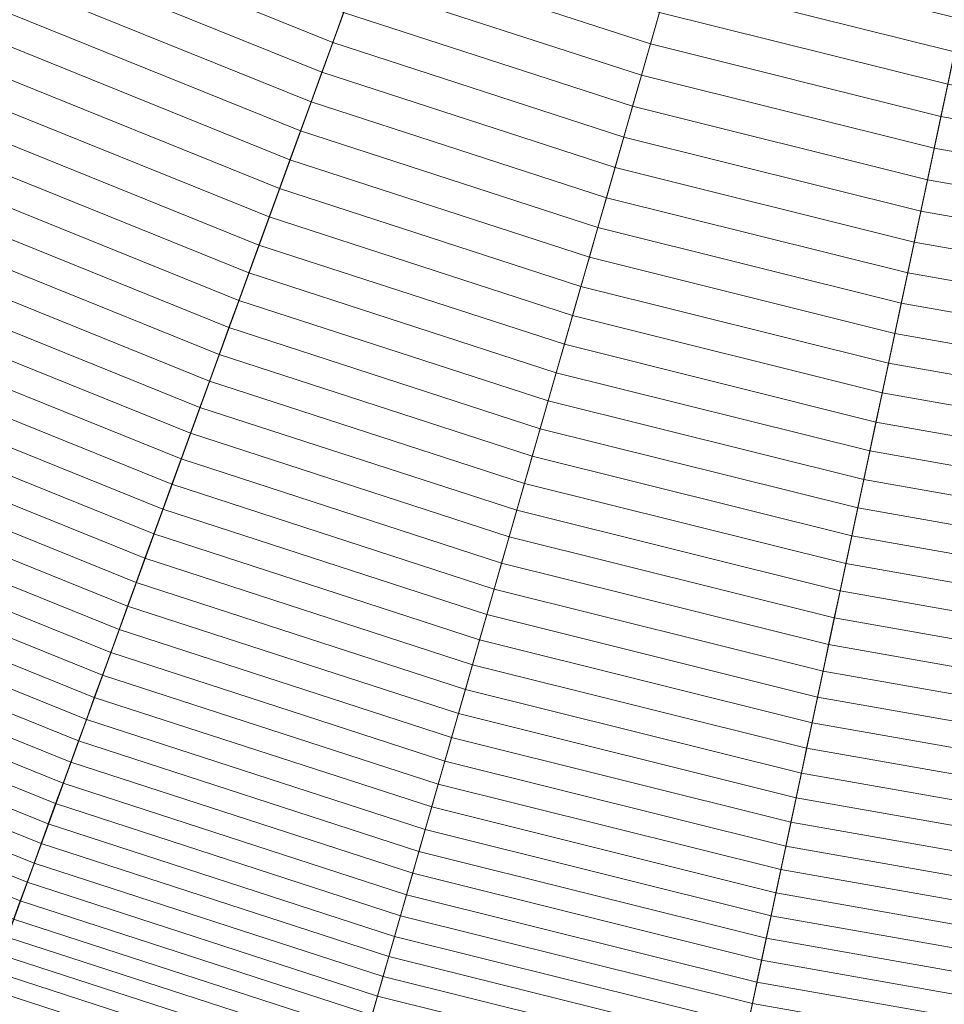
# Model space of a CAD drawing. Header units: centimetres. Extents: x -21.9 to 23.1, y -23 to 22.
# Tile 17 of 191: x -5.8 to -2.6, y -18.5 to -15. Entities that reach past the tile are written whole.
import ezdxf

# ---------------------------------------------------------------- set-up
doc = ezdxf.new("R2010")
doc.units = ezdxf.units.CM
doc.header["$LTSCALE"] = 2.54
doc.layers.add('Lucido design-1', color=7, linetype='Continuous')

# ---------------------------------------------------------------- blocks, each defined once
blk = doc.blocks.new('Gruppo-2-1')
at = {"color": 5, "linetype": 'Continuous', "lineweight": 9}
for points in [[(-5.8451, -8.1704, -940.4271), (-5.2951, -8.6002, -940.4271), (-12.409, -18.3917, -940.4271), (-13.6248, -17.4419, -940.4271)], [(-5.8451, -8.1704, -940.4271), (-5.2951, -8.6002, -940.4271), (-12.409, -18.3917, -940.4271), (-13.6248, -17.4419, -940.4271)], [(-5.2951, -8.6002, -940.4271), (-4.7164, -8.9905, -940.4271), (-11.13, -19.2544, -940.4271), (-12.409, -18.3917, -940.4271)], [(-5.2951, -8.6002, -940.4271), (-4.7164, -8.9905, -940.4271), (-11.13, -19.2544, -940.4271), (-12.409, -18.3917, -940.4271)], [(-4.7164, -8.9905, -940.4271), (-4.112, -9.3395, -940.4271), (-9.794, -20.0258, -940.4271), (-11.13, -19.2544, -940.4271)], [(-4.7164, -8.9905, -940.4271), (-4.112, -9.3395, -940.4271), (-9.794, -20.0258, -940.4271), (-11.13, -19.2544, -940.4271)], [(-4.112, -9.3395, -940.4271), (-3.4846, -9.6455, -940.4271), (-8.4073, -20.7021, -940.4271), (-9.794, -20.0258, -940.4271)], [(-4.112, -9.3395, -940.4271), (-3.4846, -9.6455, -940.4271), (-8.4073, -20.7021, -940.4271), (-9.794, -20.0258, -940.4271)], [(-3.4846, -9.6455, -940.4271), (-2.8374, -9.9069, -940.4271), (-6.9769, -21.28, -940.4271), (-8.4073, -20.7021, -940.4271)], [(-3.4846, -9.6455, -940.4271), (-2.8374, -9.9069, -940.4271), (-6.9769, -21.28, -940.4271), (-8.4073, -20.7021, -940.4271)], [(-2.8374, -9.9069, -940.4271), (-2.1736, -10.1226, -940.4271), (-5.5096, -21.7567, -940.4271), (-6.9769, -21.28, -940.4271)], [(-2.8374, -9.9069, -940.4271), (-2.1736, -10.1226, -940.4271), (-5.5096, -21.7567, -940.4271), (-6.9769, -21.28, -940.4271)], [(-2.1736, -10.1226, -940.4271), (-1.4964, -10.2915, -940.4271), (-4.0127, -22.13, -940.4271), (-5.5096, -21.7567, -940.4271)], [(-2.1736, -10.1226, -940.4271), (-1.4964, -10.2915, -940.4271), (-4.0127, -22.13, -940.4271), (-5.5096, -21.7567, -940.4271)], [(-1.4964, -10.2915, -940.4271), (-0.809, -10.4127, -940.4271), (-2.4934, -22.3979, -940.4271), (-4.0127, -22.13, -940.4271)], [(-1.4964, -10.2915, -940.4271), (-0.809, -10.4127, -940.4271), (-2.4934, -22.3979, -940.4271), (-4.0127, -22.13, -940.4271)], [(-11.3351, -19.5826, -1001.3271), (-9.9757, -20.3675, -1001.3271), (-5.0978, -11.1937, -1001.3271), (-5.8293, -10.7714, -1001.3271)], [(-11.13, -19.2544, -1001.3271), (-9.794, -20.0258, -1001.3271), (-5.0978, -11.1937, -1001.3271), (-5.8293, -10.7714, -1001.3271)], [(-5.8293, -10.7714, -1010.9271), (-5.0978, -11.1937, -1010.9271), (-9.6007, -19.6622, -1010.9271), (-10.9118, -18.9052, -1010.9271)], [(-9.9757, -20.3675, -1001.3271), (-8.5647, -21.0556, -1001.3271), (-4.3388, -11.5639, -1001.3271), (-5.0978, -11.1937, -1001.3271)], [(-9.794, -20.0258, -1001.3271), (-8.4073, -20.7021, -1001.3271), (-4.3388, -11.5639, -1001.3271), (-5.0978, -11.1937, -1001.3271)], [(-5.0978, -11.1937, -1010.9271), (-4.3388, -11.5639, -1010.9271), (-8.2399, -20.3259, -1010.9271), (-9.6007, -19.6622, -1010.9271)], [(-8.5647, -21.0556, -1001.3271), (-7.1093, -21.6437, -1001.3271), (-3.5557, -11.8803, -1001.3271), (-4.3388, -11.5639, -1001.3271)], [(-8.4073, -20.7021, -1001.3271), (-6.9769, -21.28, -1001.3271), (-3.5557, -11.8803, -1001.3271), (-4.3388, -11.5639, -1001.3271)], [(-4.3388, -11.5639, -1010.9271), (-3.5557, -11.8803, -1010.9271), (-6.8361, -20.8931, -1010.9271), (-8.2399, -20.3259, -1010.9271)], [(-7.1093, -21.6437, -1001.3271), (-5.6163, -22.1288, -1001.3271), (-2.7524, -12.1413, -1001.3271), (-3.5557, -11.8803, -1001.3271)], [(-6.9769, -21.28, -1001.3271), (-5.5096, -21.7567, -1001.3271), (-2.7524, -12.1413, -1001.3271), (-3.5557, -11.8803, -1001.3271)], [(-3.5557, -11.8803, -1010.9271), (-2.7524, -12.1413, -1010.9271), (-5.3962, -21.3609, -1010.9271), (-6.8361, -20.8931, -1010.9271)], [(-5.6163, -22.1288, -1001.3271), (-4.0932, -22.5085, -1001.3271), (-1.933, -12.3456, -1001.3271), (-2.7524, -12.1413, -1001.3271)], [(-5.5096, -21.7567, -1001.3271), (-4.0127, -22.13, -1001.3271), (-1.933, -12.3456, -1001.3271), (-2.7524, -12.1413, -1001.3271)], [(-2.7524, -12.1413, -1010.9271), (-1.933, -12.3456, -1010.9271), (-3.9271, -21.7272, -1010.9271), (-5.3962, -21.3609, -1010.9271)], [(-4.0932, -22.5085, -1001.3271), (-2.5472, -22.7811, -1001.3271), (-1.1012, -12.4922, -1001.3271), (-1.933, -12.3456, -1001.3271)], [(-4.0127, -22.13, -1001.3271), (-2.4934, -22.3979, -1001.3271), (-1.1012, -12.4922, -1001.3271), (-1.933, -12.3456, -1001.3271)], [(-1.933, -12.3456, -1010.9271), (-1.1012, -12.4922, -1010.9271), (-2.4361, -21.9901, -1010.9271), (-3.9271, -21.7272, -1010.9271)], [(-5.724, -14.6751, -932.9985), (-4.7205, -15.0806, -932.9985), (-4.6818, -14.9743, -933.0893), (-5.678, -14.5718, -933.0893)], [(-4.6035, -14.759, -933.2671), (-3.5969, -15.0861, -933.2671), (-3.5649, -14.9745, -933.3541), (-4.5638, -14.65, -933.3541)], [(-5.7695, -14.7775, -932.9065), (-4.7588, -15.1859, -932.9065), (-4.7205, -15.0806, -932.9985), (-5.724, -14.6751, -932.9985)], [(-4.6428, -14.8671, -933.1788), (-3.6286, -15.1967, -933.1788), (-3.5969, -15.0861, -933.2671), (-4.6035, -14.759, -933.2671)], [(-3.5326, -14.8621, -933.4398), (-2.5215, -15.1142, -933.4398), (-2.4969, -14.9988, -933.5242), (-3.5001, -14.7487, -933.5242)], [(-5.8147, -14.879, -932.8132), (-4.7968, -15.2902, -932.8132), (-4.7588, -15.1859, -932.9065), (-5.7695, -14.7775, -932.9065)], [(-3.5649, -14.9745, -933.3541), (-2.5458, -15.2286, -933.3541), (-2.5215, -15.1142, -933.4398), (-3.5326, -14.8621, -933.4398)], [(-5.8595, -14.9794, -932.7187), (-4.8344, -15.3936, -932.7187), (-4.7968, -15.2902, -932.8132), (-5.8147, -14.879, -932.8132)], [(-4.6818, -14.9743, -933.0893), (-3.66, -15.3063, -933.0893), (-3.6286, -15.1967, -933.1788), (-4.6428, -14.8671, -933.1788)], [(-5.9038, -15.079, -932.623), (-4.8717, -15.496, -932.623), (-4.8344, -15.3936, -932.7187), (-5.8595, -14.9794, -932.7187)], [(-4.7205, -15.0806, -932.9985), (-3.6912, -15.415, -932.9985), (-3.66, -15.3063, -933.0893), (-4.6818, -14.9743, -933.0893)], [(-3.5969, -15.0861, -933.2671), (-2.5699, -15.3421, -933.2671), (-2.5458, -15.2286, -933.3541), (-3.5649, -14.9745, -933.3541)], [(-5.9476, -15.1775, -932.5261), (-4.9086, -15.5973, -932.5261), (-4.8717, -15.496, -932.623), (-5.9038, -15.079, -932.623)], [(-4.7588, -15.1859, -932.9065), (-3.7221, -15.5227, -932.9065), (-3.6912, -15.415, -932.9985), (-4.7205, -15.0806, -932.9985)], [(-3.6286, -15.1967, -933.1788), (-2.5938, -15.4547, -933.1788), (-2.5699, -15.3421, -933.2671), (-3.5969, -15.0861, -933.2671)], [(-5.9911, -15.2751, -932.428), (-4.9451, -15.6977, -932.428), (-4.9086, -15.5973, -932.5261), (-5.9476, -15.1775, -932.5261)], [(-4.7968, -15.2902, -932.8132), (-3.7527, -15.6295, -932.8132), (-3.7221, -15.5227, -932.9065), (-4.7588, -15.1859, -932.9065)], [(-3.66, -15.3063, -933.0893), (-2.6175, -15.5662, -933.0893), (-2.5938, -15.4547, -933.1788), (-3.6286, -15.1967, -933.1788)], [(-2.5699, -15.3421, -933.2671), (-1.5276, -15.5259, -933.2671), (-1.5114, -15.411, -933.3541), (-2.5458, -15.2286, -933.3541)], [(-6.0341, -15.3716, -932.3287), (-4.9813, -15.797, -932.3287), (-4.9451, -15.6977, -932.428), (-5.9911, -15.2751, -932.428)], [(-4.8344, -15.3936, -932.7187), (-3.783, -15.7352, -932.7187), (-3.7527, -15.6295, -932.8132), (-4.7968, -15.2902, -932.8132)], [(-3.6912, -15.415, -932.9985), (-2.6411, -15.6768, -932.9985), (-2.6175, -15.5662, -933.0893), (-3.66, -15.3063, -933.0893)], [(-2.5938, -15.4547, -933.1788), (-1.5436, -15.6398, -933.1788), (-1.5276, -15.5259, -933.2671), (-2.5699, -15.3421, -933.2671)], [(-6.0766, -15.4672, -932.2283), (-5.017, -15.8953, -932.2283), (-4.9813, -15.797, -932.3287), (-6.0341, -15.3716, -932.3287)], [(-4.8717, -15.496, -932.623), (-3.813, -15.8399, -932.623), (-3.783, -15.7352, -932.7187), (-4.8344, -15.3936, -932.7187)], [(-3.7221, -15.5227, -932.9065), (-2.6643, -15.7865, -932.9065), (-2.6411, -15.6768, -932.9985), (-3.6912, -15.415, -932.9985)], [(-2.6175, -15.5662, -933.0893), (-1.5595, -15.7528, -933.0893), (-1.5436, -15.6398, -933.1788), (-2.5938, -15.4547, -933.1788)], [(-6.1187, -15.5616, -932.1265), (-5.0524, -15.9924, -932.1265), (-5.017, -15.8953, -932.2283), (-6.0766, -15.4672, -932.2283)], [(-4.9086, -15.5973, -932.5261), (-3.8428, -15.9436, -932.5261), (-3.813, -15.8399, -932.623), (-4.8717, -15.496, -932.623)], [(-3.7527, -15.6295, -932.8132), (-2.6874, -15.8951, -932.8132), (-2.6643, -15.7865, -932.9065), (-3.7221, -15.5227, -932.9065)], [(-6.1603, -15.6551, -932.0238), (-5.0874, -16.0886, -932.0238), (-5.0524, -15.9924, -932.1265), (-6.1187, -15.5616, -932.1265)], [(-2.6411, -15.6768, -932.9985), (-1.5752, -15.8648, -932.9985), (-1.5595, -15.7528, -933.0893), (-2.6175, -15.5662, -933.0893)], [(-4.9451, -15.6977, -932.428), (-3.8722, -16.0463, -932.428), (-3.8428, -15.9436, -932.5261), (-4.9086, -15.5973, -932.5261)], [(-6.2015, -15.7476, -931.9199), (-5.122, -16.1837, -931.9199), (-5.0874, -16.0886, -932.0238), (-6.1603, -15.6551, -932.0238)], [(-3.783, -15.7352, -932.7187), (-2.7103, -16.0027, -932.7187), (-2.6874, -15.8951, -932.8132), (-3.7527, -15.6295, -932.8132)], [(-4.9813, -15.797, -932.3287), (-3.9013, -16.1479, -932.3287), (-3.8722, -16.0463, -932.428), (-4.9451, -15.6977, -932.428)], [(-2.6643, -15.7865, -932.9065), (-1.5908, -15.9758, -932.9065), (-1.5752, -15.8648, -932.9985), (-2.6411, -15.6768, -932.9985)], [(-6.2422, -15.839, -931.8149), (-5.1562, -16.2778, -931.8149), (-5.122, -16.1837, -931.9199), (-6.2015, -15.7476, -931.9199)], [(-3.813, -15.8399, -932.623), (-2.733, -16.1092, -932.623), (-2.7103, -16.0027, -932.7187), (-3.783, -15.7352, -932.7187)], [(-5.017, -15.8953, -932.2283), (-3.9302, -16.2484, -932.2283), (-3.9013, -16.1479, -932.3287), (-4.9813, -15.797, -932.3287)], [(-2.6874, -15.8951, -932.8132), (-1.6063, -16.0857, -932.8132), (-1.5908, -15.9758, -932.9065), (-2.6643, -15.7865, -932.9065)], [(-6.2824, -15.9294, -931.7088), (-5.1901, -16.3707, -931.7088), (-5.1562, -16.2778, -931.8149), (-6.2422, -15.839, -931.8149)], [(-3.8428, -15.9436, -932.5261), (-2.7554, -16.2147, -932.5261), (-2.733, -16.1092, -932.623), (-3.813, -15.8399, -932.623)], [(-5.0524, -15.9924, -932.1265), (-3.9587, -16.3478, -932.1265), (-3.9302, -16.2484, -932.2283), (-5.017, -15.8953, -932.2283)], [(-2.7103, -16.0027, -932.7187), (-1.6216, -16.1946, -932.7187), (-1.6063, -16.0857, -932.8132), (-2.6874, -15.8951, -932.8132)], [(-6.3221, -16.0186, -931.6017), (-5.2235, -16.4625, -931.6017), (-5.1901, -16.3707, -931.7088), (-6.2824, -15.9294, -931.7088)], [(-3.8722, -16.0463, -932.428), (-2.7776, -16.3192, -932.428), (-2.7554, -16.2147, -932.5261), (-3.8428, -15.9436, -932.5261)], [(-5.0874, -16.0886, -932.0238), (-3.9869, -16.4462, -932.0238), (-3.9587, -16.3478, -932.1265), (-5.0524, -15.9924, -932.1265)], [(-2.733, -16.1092, -932.623), (-1.6367, -16.3025, -932.623), (-1.6216, -16.1946, -932.7187), (-2.7103, -16.0027, -932.7187)], [(-6.3614, -16.1068, -931.4934), (-5.2565, -16.5532, -931.4934), (-5.2235, -16.4625, -931.6017), (-6.3221, -16.0186, -931.6017)], [(-3.9013, -16.1479, -932.3287), (-2.7996, -16.4226, -932.3287), (-2.7776, -16.3192, -932.428), (-3.8722, -16.0463, -932.428)], [(-6.4001, -16.1938, -931.3841), (-5.2891, -16.6427, -931.3841), (-5.2565, -16.5532, -931.4934), (-6.3614, -16.1068, -931.4934)], [(-5.122, -16.1837, -931.9199), (-4.0148, -16.5435, -931.9199), (-3.9869, -16.4462, -932.0238), (-5.0874, -16.0886, -932.0238)], [(-2.7554, -16.2147, -932.5261), (-1.6517, -16.4093, -932.5261), (-1.6367, -16.3025, -932.623), (-2.733, -16.1092, -932.623)], [(-3.9302, -16.2484, -932.2283), (-2.8213, -16.5249, -932.2283), (-2.7996, -16.4226, -932.3287), (-3.9013, -16.1479, -932.3287)], [(-5.1562, -16.2778, -931.8149), (-4.0423, -16.6397, -931.8149), (-4.0148, -16.5435, -931.9199), (-5.122, -16.1837, -931.9199)], [(-6.4384, -16.2798, -931.2737), (-5.3213, -16.7312, -931.2737), (-5.2891, -16.6427, -931.3841), (-6.4001, -16.1938, -931.3841)], [(-2.7776, -16.3192, -932.428), (-1.6666, -16.5151, -932.428), (-1.6517, -16.4093, -932.5261), (-2.7554, -16.2147, -932.5261)], [(-3.9587, -16.3478, -932.1265), (-2.8428, -16.626, -932.1265), (-2.8213, -16.5249, -932.2283), (-3.9302, -16.2484, -932.2283)], [(-6.4762, -16.3646, -931.1623), (-5.353, -16.8184, -931.1623), (-5.3213, -16.7312, -931.2737), (-6.4384, -16.2798, -931.2737)], [(-5.1901, -16.3707, -931.7088), (-4.0696, -16.7347, -931.7088), (-4.0423, -16.6397, -931.8149), (-5.1562, -16.2778, -931.8149)], [(-2.7996, -16.4226, -932.3287), (-1.6813, -16.6198, -932.3287), (-1.6666, -16.5151, -932.428), (-2.7776, -16.3192, -932.428)], [(-3.9869, -16.4462, -932.0238), (-2.8641, -16.7262, -932.0238), (-2.8428, -16.626, -932.1265), (-3.9587, -16.3478, -932.1265)], [(-6.5134, -16.4483, -931.0499), (-5.3844, -16.9045, -931.0499), (-5.353, -16.8184, -931.1623), (-6.4762, -16.3646, -931.1623)], [(-5.2235, -16.4625, -931.6017), (-4.0965, -16.8287, -931.6017), (-4.0696, -16.7347, -931.7088), (-5.1901, -16.3707, -931.7088)], [(-2.8213, -16.5249, -932.2283), (-1.6959, -16.7234, -932.2283), (-1.6813, -16.6198, -932.3287), (-2.7996, -16.4226, -932.3287)], [(-6.5502, -16.5309, -930.9365), (-5.4153, -16.9894, -930.9365), (-5.3844, -16.9045, -931.0499), (-6.5134, -16.4483, -931.0499)], [(-5.2565, -16.5532, -931.4934), (-4.1231, -16.9214, -931.4934), (-4.0965, -16.8287, -931.6017), (-5.2235, -16.4625, -931.6017)], [(-4.0148, -16.5435, -931.9199), (-2.8851, -16.8252, -931.9199), (-2.8641, -16.7262, -932.0238), (-3.9869, -16.4462, -932.0238)], [(-6.5864, -16.6123, -930.822), (-5.4457, -17.0732, -930.822), (-5.4153, -16.9894, -930.9365), (-6.5502, -16.5309, -930.9365)], [(-2.8428, -16.626, -932.1265), (-1.7103, -16.8257, -932.1265), (-1.6959, -16.7234, -932.2283), (-2.8213, -16.5249, -932.2283)], [(-5.2891, -16.6427, -931.3841), (-4.1494, -17.013, -931.3841), (-4.1231, -16.9214, -931.4934), (-5.2565, -16.5532, -931.4934)], [(-4.0423, -16.6397, -931.8149), (-2.9059, -16.923, -931.8149), (-2.8851, -16.8252, -931.9199), (-4.0148, -16.5435, -931.9199)], [(-6.6222, -16.6925, -930.7066), (-5.4758, -17.1557, -930.7066), (-5.4457, -17.0732, -930.822), (-6.5864, -16.6123, -930.822)], [(-2.8641, -16.7262, -932.0238), (-1.7245, -16.9271, -932.0238), (-1.7103, -16.8257, -932.1265), (-2.8428, -16.626, -932.1265)], [(-5.3213, -16.7312, -931.2737), (-4.1753, -17.1035, -931.2737), (-4.1494, -17.013, -931.3841), (-5.2891, -16.6427, -931.3841)], [(-4.0696, -16.7347, -931.7088), (-2.9265, -17.0197, -931.7088), (-2.9059, -16.923, -931.8149), (-4.0423, -16.6397, -931.8149)], [(-6.6574, -16.7716, -930.5903), (-5.5054, -17.237, -930.5903), (-5.4758, -17.1557, -930.7066), (-6.6222, -16.6925, -930.7066)], [(-5.353, -16.8184, -931.1623), (-4.2009, -17.1928, -931.1623), (-4.1753, -17.1035, -931.2737), (-5.3213, -16.7312, -931.2737)], [(-4.0965, -16.8287, -931.6017), (-2.9468, -17.1153, -931.6017), (-2.9265, -17.0197, -931.7088), (-4.0696, -16.7347, -931.7088)], [(-2.8851, -16.8252, -931.9199), (-1.7386, -17.0273, -931.9199), (-1.7245, -16.9271, -932.0238), (-2.8641, -16.7262, -932.0238)], [(-6.6921, -16.8495, -930.4729), (-5.5345, -17.3172, -930.4729), (-5.5054, -17.237, -930.5903), (-6.6574, -16.7716, -930.5903)], [(-5.3844, -16.9045, -931.0499), (-4.2262, -17.2808, -931.0499), (-4.2009, -17.1928, -931.1623), (-5.353, -16.8184, -931.1623)], [(-4.1231, -16.9214, -931.4934), (-2.9669, -17.2097, -931.4934), (-2.9468, -17.1153, -931.6017), (-4.0965, -16.8287, -931.6017)], [(-2.9059, -16.923, -931.8149), (-1.7525, -17.1264, -931.8149), (-1.7386, -17.0273, -931.9199), (-2.8851, -16.8252, -931.9199)], [(-6.7262, -16.9262, -930.3547), (-5.5633, -17.3961, -930.3547), (-5.5345, -17.3172, -930.4729), (-6.6921, -16.8495, -930.4729)], [(-5.4153, -16.9894, -930.9365), (-4.2511, -17.3677, -930.9365), (-4.2262, -17.2808, -931.0499), (-5.3844, -16.9045, -931.0499)], [(-6.7598, -17.0017, -930.2355), (-5.5915, -17.4737, -930.2355), (-5.5633, -17.3961, -930.3547), (-6.7262, -16.9262, -930.3547)], [(-4.1494, -17.013, -931.3841), (-2.9867, -17.3029, -931.3841), (-2.9669, -17.2097, -931.4934), (-4.1231, -16.9214, -931.4934)], [(-2.9265, -17.0197, -931.7088), (-1.7663, -17.2243, -931.7088), (-1.7525, -17.1264, -931.8149), (-2.9059, -16.923, -931.8149)], [(-6.7929, -17.076, -930.1154), (-5.6193, -17.5501, -930.1154), (-5.5915, -17.4737, -930.2355), (-6.7598, -17.0017, -930.2355)], [(-5.4457, -17.0732, -930.822), (-4.2757, -17.4534, -930.822), (-4.2511, -17.3677, -930.9365), (-5.4153, -16.9894, -930.9365)], [(-4.1753, -17.1035, -931.2737), (-3.0062, -17.395, -931.2737), (-2.9867, -17.3029, -931.3841), (-4.1494, -17.013, -931.3841)], [(-2.9468, -17.1153, -931.6017), (-1.7799, -17.3211, -931.6017), (-1.7663, -17.2243, -931.7088), (-2.9265, -17.0197, -931.7088)], [(-6.8254, -17.149, -929.9944), (-5.6467, -17.6253, -929.9944), (-5.6193, -17.5501, -930.1154), (-6.7929, -17.076, -930.1154)], [(-5.4758, -17.1557, -930.7066), (-4.2999, -17.5378, -930.7066), (-4.2757, -17.4534, -930.822), (-5.4457, -17.0732, -930.822)], [(-4.2009, -17.1928, -931.1623), (-3.0256, -17.4858, -931.1623), (-3.0062, -17.395, -931.2737), (-4.1753, -17.1035, -931.2737)], [(-2.9669, -17.2097, -931.4934), (-1.7933, -17.4166, -931.4934), (-1.7799, -17.3211, -931.6017), (-2.9468, -17.1153, -931.6017)], [(-6.8574, -17.2209, -929.8726), (-5.6736, -17.6992, -929.8726), (-5.6467, -17.6253, -929.9944), (-6.8254, -17.149, -929.9944)], [(-5.5054, -17.237, -930.5903), (-4.3237, -17.621, -930.5903), (-4.2999, -17.5378, -930.7066), (-5.4758, -17.1557, -930.7066)], [(-4.2262, -17.2808, -931.0499), (-3.0446, -17.5754, -931.0499), (-3.0256, -17.4858, -931.1623), (-4.2009, -17.1928, -931.1623)], [(-6.8888, -17.2915, -929.7498), (-5.7, -17.7718, -929.7498), (-5.6736, -17.6992, -929.8726), (-6.8574, -17.2209, -929.8726)], [(-2.9867, -17.3029, -931.3841), (-1.8066, -17.511, -931.3841), (-1.7933, -17.4166, -931.4934), (-2.9669, -17.2097, -931.4934)], [(-5.5345, -17.3172, -930.4729), (-4.3472, -17.7029, -930.4729), (-4.3237, -17.621, -930.5903), (-5.5054, -17.237, -930.5903)], [(-6.9197, -17.3608, -929.6263), (-5.726, -17.8431, -929.6263), (-5.7, -17.7718, -929.7498), (-6.8888, -17.2915, -929.7498)], [(-4.2511, -17.3677, -930.9365), (-3.0634, -17.6638, -930.9365), (-3.0446, -17.5754, -931.0499), (-4.2262, -17.2808, -931.0499)], [(-5.5633, -17.3961, -930.3547), (-4.3704, -17.7836, -930.3547), (-4.3472, -17.7029, -930.4729), (-5.5345, -17.3172, -930.4729)], [(-3.0062, -17.395, -931.2737), (-1.8197, -17.6042, -931.2737), (-1.8066, -17.511, -931.3841), (-2.9867, -17.3029, -931.3841)], [(-6.95, -17.4289, -929.5018), (-5.7515, -17.9132, -929.5018), (-5.726, -17.8431, -929.6263), (-6.9197, -17.3608, -929.6263)], [(-4.2757, -17.4534, -930.822), (-3.0819, -17.751, -930.822), (-3.0634, -17.6638, -930.9365), (-4.2511, -17.3677, -930.9365)], [(-5.5915, -17.4737, -930.2355), (-4.3932, -17.8631, -930.2355), (-4.3704, -17.7836, -930.3547), (-5.5633, -17.3961, -930.3547)], [(-3.0256, -17.4858, -931.1623), (-1.8326, -17.6962, -931.1623), (-1.8197, -17.6042, -931.2737), (-3.0062, -17.395, -931.2737)], [(-6.9798, -17.4958, -929.3766), (-5.7765, -17.9819, -929.3766), (-5.7515, -17.9132, -929.5018), (-6.95, -17.4289, -929.5018)], [(-5.6193, -17.5501, -930.1154), (-4.4156, -17.9412, -930.1154), (-4.3932, -17.8631, -930.2355), (-5.5915, -17.4737, -930.2355)], [(-4.2999, -17.5378, -930.7066), (-3.1002, -17.8369, -930.7066), (-3.0819, -17.751, -930.822), (-4.2757, -17.4534, -930.822)], [(-7.009, -17.5613, -929.2506), (-5.801, -18.0494, -929.2506), (-5.7765, -17.9819, -929.3766), (-6.9798, -17.4958, -929.3766)], [(-3.0446, -17.5754, -931.0499), (-1.8453, -17.7869, -931.0499), (-1.8326, -17.6962, -931.1623), (-3.0256, -17.4858, -931.1623)], [(-4.3237, -17.621, -930.5903), (-3.1182, -17.9216, -930.5903), (-3.1002, -17.8369, -930.7066), (-4.2999, -17.5378, -930.7066)], [(-7.0376, -17.6256, -929.1238), (-5.8251, -18.1155, -929.1238), (-5.801, -18.0494, -929.2506), (-7.009, -17.5613, -929.2506)], [(-5.6467, -17.6253, -929.9944), (-4.4376, -18.0181, -929.9944), (-4.4156, -17.9412, -930.1154), (-5.6193, -17.5501, -930.1154)], [(-3.0634, -17.6638, -930.9365), (-1.8579, -17.8764, -930.9365), (-1.8453, -17.7869, -931.0499), (-3.0446, -17.5754, -931.0499)], [(-7.0656, -17.6886, -928.9962), (-5.8487, -18.1803, -928.9962), (-5.8251, -18.1155, -929.1238), (-7.0376, -17.6256, -929.1238)], [(-5.6736, -17.6992, -929.8726), (-4.4593, -18.0937, -929.8726), (-4.4376, -18.0181, -929.9944), (-5.6467, -17.6253, -929.9944)], [(-4.3472, -17.7029, -930.4729), (-3.1359, -18.005, -930.4729), (-3.1182, -17.9216, -930.5903), (-4.3237, -17.621, -930.5903)], [(-3.0819, -17.751, -930.822), (-1.8703, -17.9646, -930.822), (-1.8579, -17.8764, -930.9365), (-3.0634, -17.6638, -930.9365)], [(-5.7, -17.7718, -929.7498), (-4.4806, -18.168, -929.7498), (-4.4593, -18.0937, -929.8726), (-5.6736, -17.6992, -929.8726)], [(-4.3704, -17.7836, -930.3547), (-3.1534, -18.0871, -930.3547), (-3.1359, -18.005, -930.4729), (-4.3472, -17.7029, -930.4729)], [(-3.1002, -17.8369, -930.7066), (-1.8825, -18.0516, -930.7066), (-1.8703, -17.9646, -930.822), (-3.0819, -17.751, -930.822)], [(-5.726, -17.8431, -929.6263), (-4.5015, -18.241, -929.6263), (-4.4806, -18.168, -929.7498), (-5.7, -17.7718, -929.7498)], [(-4.3932, -17.8631, -930.2355), (-3.1705, -18.1679, -930.2355), (-3.1534, -18.0871, -930.3547), (-4.3704, -17.7836, -930.3547)], [(-5.7515, -17.9132, -929.5018), (-4.5221, -18.3126, -929.5018), (-4.5015, -18.241, -929.6263), (-5.726, -17.8431, -929.6263)], [(-3.1182, -17.9216, -930.5903), (-1.8946, -18.1373, -930.5903), (-1.8825, -18.0516, -930.7066), (-3.1002, -17.8369, -930.7066)], [(-4.4156, -17.9412, -930.1154), (-3.1874, -18.2475, -930.1154), (-3.1705, -18.1679, -930.2355), (-4.3932, -17.8631, -930.2355)], [(-5.7765, -17.9819, -929.3766), (-4.5422, -18.383, -929.3766), (-4.5221, -18.3126, -929.5018), (-5.7515, -17.9132, -929.5018)], [(-3.1359, -18.005, -930.4729), (-1.9065, -18.2217, -930.4729), (-1.8946, -18.1373, -930.5903), (-3.1182, -17.9216, -930.5903)], [(-4.4376, -18.0181, -929.9944), (-3.2041, -18.3257, -929.9944), (-3.1874, -18.2475, -930.1154), (-4.4156, -17.9412, -930.1154)], [(-5.801, -18.0494, -929.2506), (-4.562, -18.4519, -929.2506), (-4.5422, -18.383, -929.3766), (-5.7765, -17.9819, -929.3766)], [(-4.4593, -18.0937, -929.8726), (-3.2204, -18.4026, -929.8726), (-3.2041, -18.3257, -929.9944), (-4.4376, -18.0181, -929.9944)], [(-3.1534, -18.0871, -930.3547), (-1.9181, -18.3049, -930.3547), (-1.9065, -18.2217, -930.4729), (-3.1359, -18.005, -930.4729)], [(-5.8251, -18.1155, -929.1238), (-4.5814, -18.5196, -929.1238), (-4.562, -18.4519, -929.2506), (-5.801, -18.0494, -929.2506)], [(-4.4806, -18.168, -929.7498), (-3.2365, -18.4782, -929.7498), (-3.2204, -18.4026, -929.8726), (-4.4593, -18.0937, -929.8726)], [(-3.1705, -18.1679, -930.2355), (-1.9296, -18.3867, -930.2355), (-1.9181, -18.3049, -930.3547), (-3.1534, -18.0871, -930.3547)], [(-5.8487, -18.1803, -928.9962), (-4.6004, -18.5859, -928.9962), (-4.5814, -18.5196, -929.1238), (-5.8251, -18.1155, -929.1238)], [(-4.5015, -18.241, -929.6263), (-3.2523, -18.5524, -929.6263), (-3.2365, -18.4782, -929.7498), (-4.4806, -18.168, -929.7498)], [(-3.1874, -18.2475, -930.1154), (-1.941, -18.4672, -930.1154), (-1.9296, -18.3867, -930.2355), (-3.1705, -18.1679, -930.2355)], [(-5.8718, -18.2437, -928.8678), (-4.619, -18.6508, -928.8678), (-4.6004, -18.5859, -928.9962), (-5.8487, -18.1803, -928.9962)], [(-5.8944, -18.3059, -928.7388), (-4.6373, -18.7144, -928.7388), (-4.619, -18.6508, -928.8678), (-5.8718, -18.2437, -928.8678)], [(-4.5221, -18.3126, -929.5018), (-3.2678, -18.6254, -929.5018), (-3.2523, -18.5524, -929.6263), (-4.5015, -18.241, -929.6263)], [(-3.2041, -18.3257, -929.9944), (-1.9521, -18.5464, -929.9944), (-1.941, -18.4672, -930.1154), (-3.1874, -18.2475, -930.1154)], [(-5.9165, -18.3667, -928.609), (-4.6551, -18.7765, -928.609), (-4.6373, -18.7144, -928.7388), (-5.8944, -18.3059, -928.7388)], [(-4.5422, -18.383, -929.3766), (-3.283, -18.6969, -929.3766), (-3.2678, -18.6254, -929.5018), (-4.5221, -18.3126, -929.5018)], [(-3.2204, -18.4026, -929.8726), (-1.963, -18.6243, -929.8726), (-1.9521, -18.5464, -929.9944), (-3.2041, -18.3257, -929.9944)], [(-5.9382, -18.4261, -928.4784), (-4.6725, -18.8373, -928.4784), (-4.6551, -18.7765, -928.609), (-5.9165, -18.3667, -928.609)], [(-4.562, -18.4519, -929.2506), (-3.2979, -18.7671, -929.2506), (-3.283, -18.6969, -929.3766), (-4.5422, -18.383, -929.3766)], [(-3.2365, -18.4782, -929.7498), (-1.9738, -18.7008, -929.7498), (-1.963, -18.6243, -929.8726), (-3.2204, -18.4026, -929.8726)], [(-5.9593, -18.4841, -928.3472), (-4.6895, -18.8967, -928.3472), (-4.6725, -18.8373, -928.4784), (-5.9382, -18.4261, -928.4784)], [(-4.5814, -18.5196, -929.1238), (-3.3125, -18.8359, -929.1238), (-3.2979, -18.7671, -929.2506), (-4.562, -18.4519, -929.2506)], [(-3.2523, -18.5524, -929.6263), (-1.9844, -18.776, -929.6263), (-1.9738, -18.7008, -929.7498), (-3.2365, -18.4782, -929.7498)]]:
    blk.add_3dface(points, dxfattribs=at)

msp = doc.modelspace()

# ---------------------------------------------------------------- block references
at = {"layer": 'Lucido design-1', "color": 5, "true_color": 0x0000ff}
msp.add_blockref('Gruppo-2-1', (0, 0), dxfattribs=at)

doc.saveas('drawing.dxf')
